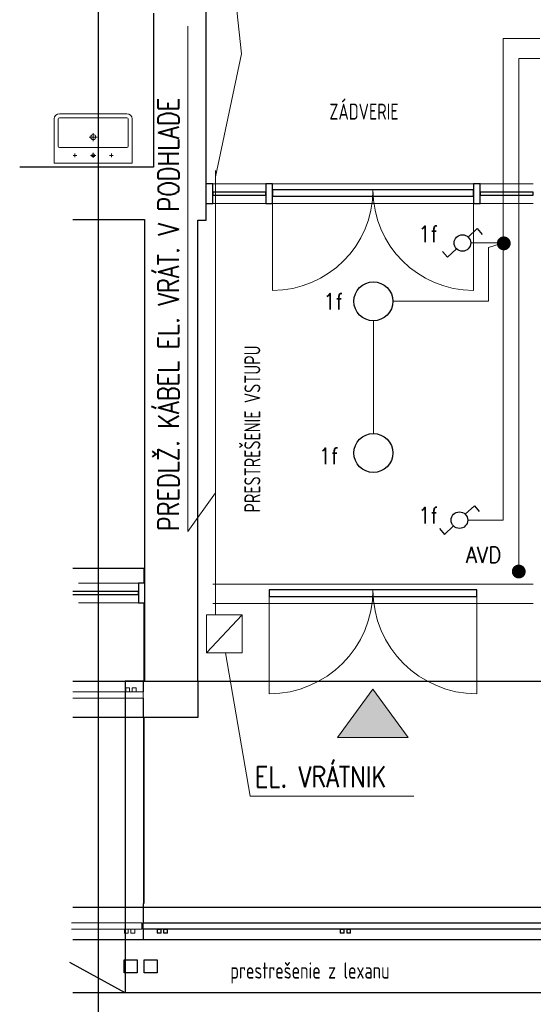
# Model space of a CAD drawing. Header units: inches. Extents: x 34737 to 291769, y 4926 to 74566.
# Tile 5 of 256: x 245984 to 248951, y 29501 to 35187. Entities that reach past the tile are written whole.
import ezdxf

# ---------------------------------------------------------------- set-up
doc = ezdxf.new("R2010")
doc.units = ezdxf.units.IN
doc.header["$LTSCALE"] = 300
doc.linetypes.add('2bodkociarka 1_8', pattern=[3.39, 1.8, -0.53, 0, -0.53, 0, -0.53])
doc.linetypes.add('ACAD_ISO10W100', pattern=[18.5, 12, -3, 0.5, -3])
doc.layers.get('Defpoints').update_dxf_attribs({"color": 6, "lineweight": 9})
for name, color, linetype, lineweight in [('!_A_01_TENKÁ', 8, 'Continuous', 13), ('!_A_02_HRUBÁ', 255, 'Continuous', 35), ('!_A_04_BODKOČIARKOVANÁ', 30, 'ACAD_ISO10W100', 13), ('!_A_22_PLAVÁK', 110, 'Continuous', 9), ('!_A_41_POPIS MIESTNOSTÍ', 71, 'Continuous', 25), ('A-DETL-THIN', 151, 'Continuous', 9), ('A-DOOR', 31, 'Continuous', 18), ('A-FLOR', 192, 'Continuous', 13), ('A-FLOR-HRAL', 11, 'Continuous', 18), ('A-FLOR-LEVL', 51, 'Continuous', 9), ('A-GLAZ-CURT', 52, 'Continuous', 18), ('A-GLAZ-CWMG', 51, 'Continuous', 18), ('A-WALL', 113, 'Continuous', 18), ('IS_04_ELEKTRO', 10, '_EL_VEDENI_NN_NADZ', 13), ('P-SANR-FIXT', 6, 'Continuous', 18), ('S-COLS', 52, 'Continuous', 13)]:
    doc.layers.add(name, color=color, linetype=linetype, lineweight=lineweight)
doc.layers.add('text', color=7, linetype='Continuous')
doc.styles.add('Iso CP', font='isocp.shx', dxfattribs={"width": 0.8})
doc.styles.add('ROMANS', font='romans.shx', dxfattribs={"width": 0.8})
doc.styles.get("Standard").update_dxf_attribs({"font": 'arial.ttf'})
doc.linetypes.add('_EL_VEDENI_NN_NADZ', pattern='A,0.39,-0.59,[109,cadkon.shx,S=0.2,R=0,X=0,Y=0],-1.97,0.39,-0.39', length=3.73)

# ---------------------------------------------------------------- blocks, each defined once
blk = doc.blocks.new('System Panel - Glazed-1477135-1_NP NOVÉ KONŠTRUKCIE')
at = {"layer": 'A-GLAZ-CURT', "color": 250, "lineweight": 25}
for p, q in [((746.3, 12.5), (241.9, 12.5)), ((746.3, -12.5), (746.3, 12.5)), ((241.9, -12.5), (746.3, -12.5))]:
    blk.add_line(p, q, dxfattribs=at)
blk = doc.blocks.new('Rectangular Mullion - 50x150-1185524-1_NP NOVÉ KONŠTRUKCIE')
at = {"layer": 'A-GLAZ-CWMG', "color": 250, "lineweight": 25}
for p, q in [((-50, 75), (-2.5, 75)), ((-50, -75), (-50, 75)), ((-2.5, -75), (-50, -75))]:
    blk.add_line(p, q, dxfattribs=at)
blk = doc.blocks.new('Rectangular Mullion - 50x150-1477134-1_NP NOVÉ KONŠTRUKCIE')
at = {"layer": 'A-GLAZ-CWMG', "color": 7}
for p, q in [((14768.2, -17515), (15272.5, -17515)), ((15272.5, -17665), (14768.2, -17665))]:
    blk.add_line(p, q, dxfattribs=at)
blk = doc.blocks.new('Umyvadlo 600x380 LAUFEN_PRO S - 000 White-1423670-1_NP NOVÉ KONŠTRUKCIE')
at = {"layer": 'P-SANR-FIXT', "color": 7}
for p, q in [((-135, 612.5), (385, 612.5)), ((385, 612.5), (-135, 612.5)), ((-175, 232.5), (-175, 572.5)), ((-175, 572.5), (-175, 232.5)), ((-145, 362.5), (-145, 572.5)), ((-135, 582.5), (385, 582.5)), ((395, 572.5), (395, 362.5)), ((425, 572.5), (425, 232.5)), ((425, 232.5), (425, 572.5)), ((125, 462.5), (125, 402.5)), ((95, 432.5), (155, 432.5)), ((-135, 352.5), (385, 352.5)), ((-15, 277.5), (-15, 307.5)), ((125, 272.5), (125, 312.5)), ((265, 277.5), (265, 307.5)), ((-175, 232.5), (425, 232.5)), ((0, 292.5), (-30, 292.5)), ((105, 292.5), (145, 292.5)), ((250, 292.5), (280, 292.5))]:
    blk.add_line(p, q, dxfattribs=at)
for centre, radius in [((125, 432.5), 20), ((125, 292.5), 12)]:
    blk.add_circle(centre, radius, dxfattribs=at)
for centre, radius, start, end in [((-135, 572.5), 40, 90, 180), ((-135, 572.5), 40, 90, 180), ((385, 572.5), 40, 360, 90), ((385, 572.5), 40, 360, 90), ((-135, 572.5), 10, 90, 180), ((385, 572.5), 10, 0, 90), ((-135, 362.5), 10, 180, 270), ((385, 362.5), 10, 270, 0)]:
    blk.add_arc(centre, radius, start, end, dxfattribs=at)
blk = doc.blocks.new('System Panel - Glazed-1522322-1_NP NOVÉ KONŠTRUKCIE')
at = {"layer": 'A-GLAZ-CURT', "color": 250, "lineweight": 25}
for p, q in [((205, 12.5), (-205, 12.5)), ((-205, 12.5), (-205, -12.5)), ((205, -12.5), (205, 12.5)), ((-205, -12.5), (205, -12.5))]:
    blk.add_line(p, q, dxfattribs=at)
blk = doc.blocks.new('Dvere_vZS 2K - Dvere_vZS 2K-1522323-1_NP NOVÉ KONŠTRUKCIE')
at = {"layer": 'A-DOOR', "color": 250, "lineweight": 25}
for p, q in [((775, 30), (-775, 30)), ((-775, 30), (-775, -20)), ((775, -20), (775, 30)), ((-775, -20), (775, -20))]:
    blk.add_line(p, q, dxfattribs=at)
at = {"layer": 'A-DOOR', "color": 7}
for p, q in [((-775, -75), (-775, -745)), ((775, -75), (775, -745))]:
    blk.add_line(p, q, dxfattribs=at)
for centre, start, end in [((-775, 30), 270, 360), ((775, 30), 180, 270)]:
    blk.add_arc(centre, 775, start, end, dxfattribs=at)
blk = doc.blocks.new('Dvere_vZS 2K - Dvere_vZS 2K-1522348-1_NP NOVÉ KONŠTRUKCIE')
at = {"layer": 'A-DOOR', "color": 250, "lineweight": 25}
for p, q in [((800, 30), (-800, 30)), ((-800, 30), (-800, -20)), ((800, -20), (800, 30)), ((-800, -20), (800, -20))]:
    blk.add_line(p, q, dxfattribs=at)
at = {"layer": 'A-DOOR', "color": 7}
for p, q in [((-800, 30), (-800, 12.5)), ((800, 30), (800, 12.5)), ((-800, -12.5), (-800, -770)), ((800, -12.5), (800, -770))]:
    blk.add_line(p, q, dxfattribs=at)
for centre, start, end in [((-800, 30), 270, 360), ((800, 30), 180, 270)]:
    blk.add_arc(centre, 800, start, end, dxfattribs=at)
blk = doc.blocks.new('Stlp_ZB - 100x100-1506198-1_NP NOVÉ KONŠTRUKCIE')
at = {"layer": 'S-COLS', "color": 250, "lineweight": 25}
for p, q in [((-50, 50), (50, 50)), ((-50, -50), (-50, 50)), ((50, 50), (50, -50)), ((50, -50), (-50, -50))]:
    blk.add_line(p, q, dxfattribs=at)
blk = doc.blocks.new('Rectangular Mullion - 50x150-1522319-1_NP NOVÉ KONŠTRUKCIE')
at = {"layer": 'A-GLAZ-CWMG', "color": 250, "lineweight": 25}
for p, q in [((-25, 75), (25, 75)), ((-25, -75), (-25, 75)), ((25, 75), (25, -75)), ((25, -75), (-25, -75))]:
    blk.add_line(p, q, dxfattribs=at)
blk = doc.blocks.new('Rectangular Mullion - 50x150-1522324-1_NP NOVÉ KONŠTRUKCIE')
at = {"layer": 'A-GLAZ-CWMG', "color": 250, "lineweight": 25}
for p, q in [((0, 75), (-50, 75)), ((-50, 75), (-50, -75)), ((-50, -75), (0, -75))]:
    blk.add_line(p, q, dxfattribs=at)
blk = doc.blocks.new('Rectangular Mullion - 50x150-1522320-1_NP NOVÉ KONŠTRUKCIE')
at = {"layer": 'A-GLAZ-CWMG', "color": 7}
for p, q in [((18725, -14440), (18315, -14440)), ((18725, -14590), (18315, -14590))]:
    blk.add_line(p, q, dxfattribs=at)
blk = doc.blocks.new('Rectangular Mullion - 50x150-1522321-1_NP NOVÉ KONŠTRUKCIE')
at = {"layer": 'A-GLAZ-CWMG', "color": 7}
for p, q in [((18265, -14440), (16715, -14440)), ((18265, -14590), (16715, -14590))]:
    blk.add_line(p, q, dxfattribs=at)
blk = doc.blocks.new('Rectangular Mullion - 50x150-1522335-1_NP NOVÉ KONŠTRUKCIE')
at = {"layer": 'A-GLAZ-CWMG', "color": 7}
for p, q in [((18725, -12790), (18290, -12790)), ((18725, -12940), (18290, -12940))]:
    blk.add_line(p, q, dxfattribs=at)
blk = doc.blocks.new('Rectangular Mullion - 50x150-1522330-1_NP NOVÉ KONŠTRUKCIE')
at = {"layer": 'A-GLAZ-CWMG', "color": 7}
for p, q in [((18290, -12790), (16690, -12790)), ((18290, -12940), (16690, -12940))]:
    blk.add_line(p, q, dxfattribs=at)
blk = doc.blocks.new('Rectangular Mullion - 50x150-1522339-1_NP NOVÉ KONŠTRUKCIE')
at = {"layer": 'A-GLAZ-CWMG', "color": 7}
for p, q in [((16690, -12790), (16255, -12790)), ((16690, -12940), (16255, -12940))]:
    blk.add_line(p, q, dxfattribs=at)
blk = doc.blocks.new('Zábradlí 1 - Zábradlí 1-1542331-1_NP NOVÉ KONŠTRUKCIE')
at = {"layer": 'A-FLOR-HRAL', "color": 7}
for p, q in [((14768.2, -20190), (15309.2, -20190)), ((15309.2, -20240), (14768.2, -20240)), ((15174.7, -20240), (15174.7, -20270)), ((15204.7, -20270), (15204.7, -20240)), ((15224.7, -20240), (15224.7, -20270)), ((15254.7, -20270), (15254.7, -20240)), ((15309.2, -20190), (15309.2, -20240)), ((15204.7, -20270), (15174.7, -20270)), ((15254.7, -20270), (15224.7, -20270))]:
    blk.add_line(p, q, dxfattribs=at)
blk = doc.blocks.new('Zábradlí 2 - Zábradlí 1-1544544-1_NP NOVÉ KONŠTRUKCIE')
at = {"layer": 'A-FLOR-HRAL', "color": 7}
for p, q in [((14768.2, -18400), (15309.2, -18400)), ((15174.7, -18370), (15204.7, -18370)), ((15174.7, -18370), (15174.7, -18400)), ((15204.7, -18400), (15204.7, -18370)), ((15224.7, -18370), (15254.7, -18370)), ((15224.7, -18370), (15224.7, -18400)), ((15254.7, -18400), (15254.7, -18370)), ((15309.2, -18400), (15309.2, -18450)), ((15309.2, -18450), (14768.2, -18450))]:
    blk.add_line(p, q, dxfattribs=at)
blk = doc.blocks.new('VSTUP HLAVNÝ')
blk.add_hatch(color=256).paths.add_polyline_path([(-272.1, 0), (272.1, 0), (0, 371.6)])
for p, q in [((0, 371.6), (-272.1, 0)), ((0, 371.6), (272.1, 0)), ((-272.1, 0), (272.1, 0))]:
    blk.add_line(p, q)
blk = doc.blocks.new('POLOZKA MIESTNOSTI')
at = {"ltscale": 5}
blk.add_attdef('NUMBER', (10, 410), '', height=200, dxfattribs=at)
at = {"layer": 'Defpoints', "ltscale": 5}
blk.add_attdef('AREA', (-20, 200), '', height=125, dxfattribs=at)
at = {"layer": 'Defpoints', "ltscale": 5, "style": 'Iso CP', "width": 0.8}
blk.add_attdef('Miestnosť', (-20, 0), '', height=125, dxfattribs=at)

msp = doc.modelspace()

# ---------------------------------------------------------------- linework, layer by layer
at = {"layer": '!_A_02_HRUBÁ', "lineweight": -3}
msp.add_line((246439.8, 24154.9), (246439.8, 39004.9), dxfattribs=at)
at = {"layer": '!_A_02_HRUBÁ', "color": 1, "lineweight": -3}
for centre in [(248027.4, 33560.9), (248027.4, 32684.7)]:
    msp.add_circle(centre, 112.5, dxfattribs=at)
at = {"layer": '!_A_04_BODKOČIARKOVANÁ', "color": 7, "lineweight": -3}
for points in [[(249300.1, 31366.3), (249300.1, 29566.3), (246291.3, 29566.3)], [(246705.1, 31366.3), (246592.6, 31366.3), (246592.6, 29566.3)], [(247012.6, 31366.3), (249300.1, 31366.3)], [(246592.6, 29566.3), (246273.9, 29742.1)]]:
    msp.add_lwpolyline(points, dxfattribs=at)
at = {"color": 4, "lineweight": -3}
for p, q in [((248575.2, 33931.7), (248627.9, 33980.9)), ((248627.9, 33980.9), (248655.9, 33947.3)), ((248426.6, 33848.6), (248454.6, 33815)), ((248454.6, 33815), (248507.3, 33864.2)), ((248557.9, 32331.2), (248610.7, 32380.4)), ((248610.7, 32380.4), (248638.7, 32346.8)), ((248409.4, 32248.1), (248437.4, 32214.5)), ((248437.4, 32214.5), (248490.1, 32263.7))]:
    msp.add_line(p, q, dxfattribs=at)
for centre in [(248541.7, 33897.6), (248524.4, 32297)]:
    msp.add_circle(centre, 47.9, dxfattribs=at)
at = {"layer": 'A-DETL-THIN', "color": 7, "lineweight": -3}
for p, q in [((247061.4, 34028.8), (247061.4, 35645)), ((246757.6, 35225), (246757.6, 34336.3)), ((246757.6, 34336.3), (245983.8, 34336.3)), ((246291.3, 34032.5), (246705.1, 34032.5)), ((246705.1, 34032.5), (246705.1, 31366.3)), ((247012.6, 31366.3), (247012.6, 34028.8)), ((247012.6, 34028.8), (247061.4, 34028.8)), ((246705.1, 31366.3), (247012.6, 31366.3))]:
    msp.add_line(p, q, dxfattribs=at)
at = {"layer": 'A-FLOR', "color": 7, "lineweight": -3}
for p, q in [((246291.3, 32018.8), (246701.4, 32018.8)), ((246701.4, 32018.8), (246701.4, 31932.5)), ((246701.4, 31820), (246701.4, 31366.3)), ((246701.4, 31156.3), (246701.4, 30083.8))]:
    msp.add_line(p, q, dxfattribs=at)
at = {"layer": 'A-FLOR-HRAL', "color": 7, "lineweight": -3}
for p, q in [((246697, 29971.3), (249229.1, 29971.3)), ((246697, 29933.8), (246697, 29971.3)), ((249229.1, 29933.8), (246697, 29933.8)), ((246778.1, 29933.8), (246800.6, 29933.8)), ((246778.1, 29933.8), (246778.1, 29911.3)), ((246800.6, 29911.3), (246778.1, 29911.3)), ((246800.6, 29911.3), (246800.6, 29933.8)), ((246815.6, 29933.8), (246838.1, 29933.8)), ((246815.6, 29933.8), (246815.6, 29911.3)), ((246838.1, 29911.3), (246815.6, 29911.3)), ((246838.1, 29911.3), (246838.1, 29933.8)), ((247835.6, 29933.8), (247858.1, 29933.8)), ((247835.6, 29933.8), (247835.6, 29911.3)), ((247858.1, 29911.3), (247835.6, 29911.3)), ((247858.1, 29911.3), (247858.1, 29933.8)), ((247873.1, 29933.8), (247895.6, 29933.8)), ((247873.1, 29933.8), (247873.1, 29911.3)), ((247895.6, 29911.3), (247873.1, 29911.3)), ((247895.6, 29911.3), (247895.6, 29933.8))]:
    msp.add_line(p, q, dxfattribs=at)
at = {"layer": 'A-FLOR-LEVL', "color": 7, "lineweight": -3}
msp.add_line((246701.4, 30083.8), (246701.4, 31156.3), dxfattribs=at)
at = {"layer": 'A-WALL', "color": 7, "lineweight": -3}
for p, q in [((246291.3, 31366.3), (246705.1, 31366.3)), ((246697, 31366.3), (246697, 31306.3)), ((247012.6, 31366.3), (247012.6, 31156.3)), ((246697, 31268.8), (246697, 31156.3)), ((247012.6, 31156.3), (246291.3, 31156.3)), ((246697, 30083.8), (246697, 29971.3)), ((246291.3, 30061.3), (249086.4, 30061.3)), ((246697, 29933.8), (246697, 29873.8)), ((249296.4, 29873.8), (246291.3, 29873.8))]:
    msp.add_line(p, q, dxfattribs=at)
at = {"layer": 'IS_04_ELEKTRO', "color": 7, "linetype": 'Continuous'}
for p, q in [((247239.2, 35240.9), (247265.8, 34989.9)), ((246954.6, 35149.4), (246954.6, 32230.9)), ((247115.1, 34280.2), (247265.8, 34989.9)), ((246954.6, 32230.9), (247115.1, 32454.1)), ((247173.1, 31531.4), (247315.2, 30702.5)), ((247315.2, 30702.5), (248261, 30702.5))]:
    msp.add_line(p, q, dxfattribs=at)
at = {"layer": 'IS_04_ELEKTRO', "color": 4, "linetype": 'Continuous'}
for p, q in [((248988.9, 35078.7), (248777.6, 35078.7)), ((248777.6, 35078.7), (248777.6, 32297)), ((248867.3, 32000.1), (248867.3, 34962.4)), ((248867.3, 34962.4), (248988.9, 34962.4)), ((247115.1, 31750.7), (247115.1, 34317)), ((248589.5, 33897.6), (248777.6, 33897.6)), ((248777.6, 33897.6), (248692.8, 33872.2)), ((248692.8, 33560.9), (248692.8, 33872.2)), ((248139.9, 33560.9), (248692.8, 33560.9)), ((248027.4, 33448.4), (248027.4, 32797.2)), ((248572.3, 32297), (248777.6, 32297)), ((247062.6, 31531.4), (247269.1, 31750.7))]:
    msp.add_line(p, q, dxfattribs=at)
at = {"layer": 'IS_04_ELEKTRO', "color": 4, "linetype": 'Continuous', "const_width": 40}
for points in [[(248760.6, 33895.5, 1), (248800.6, 33895.5, 1)], [(248847.3, 32000.1, 1), (248887.3, 32000.1, 1)]]:
    msp.add_lwpolyline(points, format="xyb", close=True, dxfattribs=at)
at = {"layer": 'IS_04_ELEKTRO', "color": 4, "linetype": 'Continuous'}
msp.add_lwpolyline([(247062.6, 31750.7), (247269.1, 31750.7), (247269.1, 31531.4), (247062.6, 31531.4)], close=True, dxfattribs=at)

# ---------------------------------------------------------------- block references
at = {"layer": '!_A_22_PLAVÁK', "color": 7, "lineweight": -3, "xscale": 0.75, "yscale": 0.75, "zscale": 0.75}
msp.add_blockref('VSTUP HLAVNÝ', (248024.1, 31041.2), dxfattribs=at)
at = {"layer": '!_A_41_POPIS MIESTNOSTÍ', "color": 7, "lineweight": -3}
ref = msp.add_blockref('POLOZKA MIESTNOSTI', (247787.7, 34610.1), dxfattribs=dict(at, xscale=0.7381889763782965, yscale=0.7381889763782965, zscale=0.7381889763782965))
ref.add_attrib('Miestnosť', 'ZÁDVERIE', (247772.9, 34610.1), dxfattribs={"ltscale": 5, "height": 92.27, "style": 'Iso CP', "width": 0.8})
ref = msp.add_blockref('POLOZKA MIESTNOSTI', (247374.2, 32355.3), dxfattribs=dict(at, xscale=0.7381889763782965, yscale=0.7381889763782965, zscale=0.7381889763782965, rotation=90))
ref.add_attrib('Miestnosť', 'PRESTREŠENIE VSTUPU', (247374.2, 32340.5), dxfattribs={"ltscale": 5, "height": 92.274, "rotation": 90, "style": 'Iso CP', "width": 0.8})
at = {"layer": 'A-DOOR', "color": 7, "linetype": '2bodkociarka 1_8', "lineweight": -3, "xscale": 0.75, "yscale": 0.75, "zscale": 0.75}
for name, p in [('Dvere_vZS 2K - Dvere_vZS 2K-1522323-1_NP NOVÉ KONŠTRUKCIE', (248025.1, 34182.5)), ('Dvere_vZS 2K - Dvere_vZS 2K-1522348-1_NP NOVÉ KONŠTRUKCIE', (248025.1, 31871.4))]:
    msp.add_blockref(name, p, dxfattribs=at)
at = {"layer": 'A-FLOR-HRAL', "color": 7, "lineweight": -3, "xscale": 0.75, "yscale": 0.75, "zscale": 0.75}
for name, p in [('Zábradlí 2 - Zábradlí 1-1544544-1_NP NOVÉ KONŠTRUKCIE', (235215.1, 45106.3)), ('Zábradlí 1 - Zábradlí 1-1542331-1_NP NOVÉ KONŠTRUKCIE', (235207.7, 45113.8))]:
    msp.add_blockref(name, p, dxfattribs=at)
at = {"layer": 'A-GLAZ-CURT', "color": 7, "lineweight": -3, "xscale": 0.75, "yscale": 0.75, "zscale": 0.75}
for name, p in [('System Panel - Glazed-1522322-1_NP NOVÉ KONŠTRUKCIE', (247252.6, 34182.5)), ('System Panel - Glazed-1522322-1_NP NOVÉ KONŠTRUKCIE', (248797.6, 34182.5)), ('System Panel - Glazed-1477135-1_NP NOVÉ KONŠTRUKCIE', (246109.8, 31876.3))]:
    msp.add_blockref(name, p, dxfattribs=at)
at = {"layer": 'A-GLAZ-CWMG', "color": 7, "lineweight": -3, "xscale": 0.75, "yscale": 0.75, "zscale": 0.75, "rotation": 180}
msp.add_blockref('Rectangular Mullion - 50x150-1522324-1_NP NOVÉ KONŠTRUKCIE', (247061.4, 34182.5), dxfattribs=at)
at = {"layer": 'A-GLAZ-CWMG', "color": 7, "lineweight": -3, "xscale": 0.75, "yscale": 0.75, "zscale": 0.75}
for name, p in [('Rectangular Mullion - 50x150-1522320-1_NP NOVÉ KONŠTRUKCIE', (233362.6, 45068.8)), ('Rectangular Mullion - 50x150-1522321-1_NP NOVÉ KONŠTRUKCIE', (234907.6, 45068.8)), ('Rectangular Mullion - 50x150-1522320-1_NP NOVÉ KONŠTRUKCIE', (234907.6, 45068.8)), ('Rectangular Mullion - 50x150-1477134-1_NP NOVÉ KONŠTRUKCIE', (235247, 45068.8)), ('Rectangular Mullion - 50x150-1522339-1_NP NOVÉ KONŠTRUKCIE', (234907.6, 41520.1)), ('Rectangular Mullion - 50x150-1522330-1_NP NOVÉ KONŠTRUKCIE', (234907.6, 41520.1)), ('Rectangular Mullion - 50x150-1522335-1_NP NOVÉ KONŠTRUKCIE', (234907.6, 41520.1))]:
    msp.add_blockref(name, p, dxfattribs=at)
at = {"layer": 'A-GLAZ-CWMG', "color": 7, "lineweight": -3, "extrusion": (0, 0, -1), "xscale": 0.75, "yscale": 0.75, "zscale": 0.75, "rotation": 180}
for name, p in [('Rectangular Mullion - 50x150-1522319-1_NP NOVÉ KONŠTRUKCIE', (-247425.1, 34182.5)), ('Rectangular Mullion - 50x150-1522319-1_NP NOVÉ KONŠTRUKCIE', (-248625.1, 34182.5)), ('Rectangular Mullion - 50x150-1185524-1_NP NOVÉ KONŠTRUKCIE', (-246707, 31876.3))]:
    msp.add_blockref(name, p, dxfattribs=at)
at = {"layer": 'P-SANR-FIXT', "color": 7, "lineweight": -3, "xscale": 0.75, "yscale": 0.75, "zscale": 0.75}
msp.add_blockref('Umyvadlo 600x380 LAUFEN_PRO S - 000 White-1423670-1_NP NOVÉ KONŠTRUKCIE', (246314.6, 34184.4), dxfattribs=at)
at = {"layer": 'S-COLS', "color": 7, "lineweight": -3, "xscale": 0.75, "yscale": 0.75, "zscale": 0.75, "rotation": 180}
for p in [(246625.9, 29720), (246741.3, 29720)]:
    msp.add_blockref('Stlp_ZB - 100x100-1506198-1_NP NOVÉ KONŠTRUKCIE', p, dxfattribs=at)

# ---------------------------------------------------------------- texts
at = {"layer": '!_A_01_TENKÁ', "color": 7, "lineweight": -3, "insert": (247200.6, 29742.8), "char_height": 93.75, "attachment_point": 1, "style": 'Iso CP'}
msp.add_mtext_dynamic_manual_height_columns('prestrešenie z lexanu', width=1523.554, gutter_width=1, heights=[0], dxfattribs=at)
at = {"lineweight": -3, "style": 'ROMANS', "width": 0.9}
for s, p in [('1f', (248286, 33902.9)), ('1f', (247737.1, 33513.2)), ('1f', (247711.5, 32621.1)), ('1f', (248286, 32277.6)), ('AVD', (248561, 32049.5))]:
    msp.add_text(s, height=93.41, dxfattribs=at).set_placement(p)
at = {"layer": 'text', "color": 7, "lineweight": -3, "style": 'ROMANS', "width": 0.8}
msp.add_text('PREDLŽ. KÁBEL EL. VRÁT. V PODHLADE', height=119.094, rotation=90, dxfattribs=at).set_placement((246903.4, 32233.4))
msp.add_text('EL. VRÁTNIK', height=119.094, dxfattribs=at).set_placement((247341.9, 30755.6))

doc.saveas('drawing.dxf')
